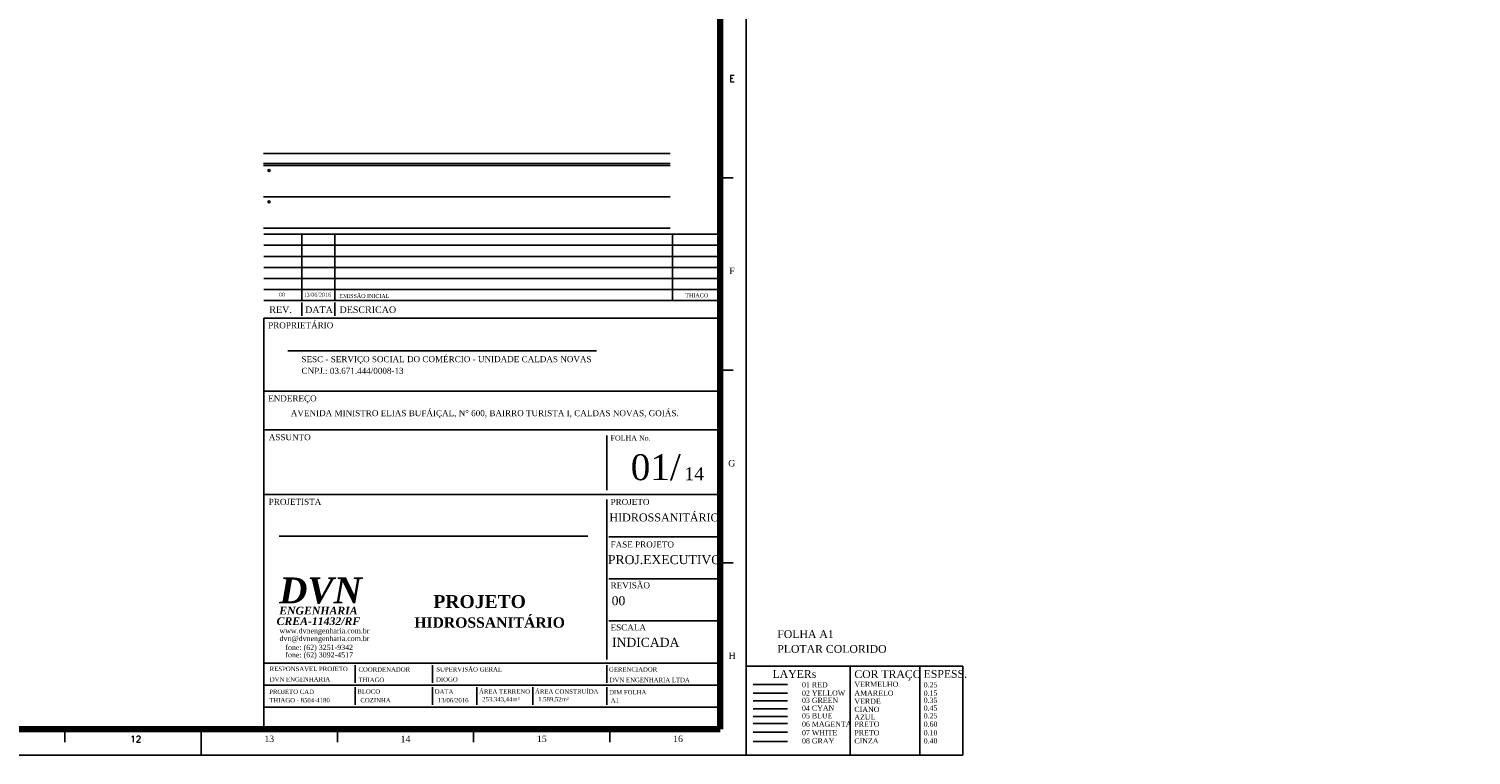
# Model space of a CAD drawing. Header units: millimetres. Extents: x 53 to 98474, y 11 to 70.
# Tile 3 of 4: x 110 to 165, y 11 to 39. Entities that reach past the tile are written whole.
import ezdxf

# ---------------------------------------------------------------- set-up
doc = ezdxf.new("R2010")
doc.units = ezdxf.units.MM
doc.header["$MEASUREMENT"] = 0
for name, color, linetype in [('2', 7, 'Continuous'), ('224', 1, 'Continuous'), ('229', 3, 'Continuous'), ('250', 4, 'Continuous'), ('255', 7, 'Continuous'), ('5', 5, 'Continuous'), ('8', 3, 'Continuous'), ('Margem', 4, 'Continuous'), ('Selo', 2, 'Continuous'), ('TEXTO', 7, 'Continuous'), ('TEXTO CARIMBO', 7, 'Continuous')]:
    doc.layers.add(name, color=color, linetype=linetype)
doc.layers.add('Textos', color=7, linetype='Continuous', lineweight=5)
doc.styles.add('ROMANS', font='ROMANS')
doc.styles.add('TimesNewRoman', font='times.ttf')
doc.styles.add('TimesNewRomanN', font='timesbd.ttf')
doc.styles.add('TimesNewRomanNI', font='timesbi.ttf')

msp = doc.modelspace()

# ---------------------------------------------------------------- linework, layer by layer
at = {"linetype": 'Continuous'}
for p, q in [((118.698, 32.459), (134.38, 32.459)), ((118.697, 31.254), (134.38, 31.254))]:
    msp.add_line(p, q, dxfattribs=at)
at = {"color": 6}
for p, q in [((136.316, 27.779), (118.716, 27.779)), ((118.716, 27.779), (118.716, 11.915)), ((136.316, 24.963), (118.716, 24.963)), ((136.316, 23.462), (118.716, 23.462)), ((131.94, 23.246), (131.94, 21.138)), ((136.316, 20.968), (118.716, 20.968)), ((131.94, 20.784), (131.94, 14.604)), ((136.316, 19.343), (132.015, 19.343)), ((136.316, 17.718), (132.015, 17.718)), ((136.316, 16.093), (132.015, 16.093)), ((136.316, 14.468), (118.716, 14.468)), ((122.235, 14.383), (122.235, 13.702)), ((125.221, 14.383), (125.221, 13.702)), ((131.94, 14.383), (131.94, 13.702)), ((136.316, 13.617), (118.716, 13.617)), ((122.235, 13.542), (122.235, 12.861)), ((125.221, 13.542), (125.221, 12.861)), ((126.929, 13.542), (126.929, 12.861)), ((129.089, 13.542), (129.089, 12.861)), ((131.938, 13.542), (131.938, 12.861)), ((136.316, 12.766), (118.716, 12.766)), ((138.906, 12.14), (137.586, 12.14))]:
    msp.add_line(p, q, dxfattribs=at)
at = {"color": 1}
msp.add_line((138.906, 13.638), (137.586, 13.638), dxfattribs=at)
at = {"color": 2}
msp.add_line((138.906, 13.308), (137.586, 13.308), dxfattribs=at)
at = {"color": 3}
msp.add_line((138.906, 13.016), (137.586, 13.016), dxfattribs=at)
at = {"color": 4}
msp.add_line((138.906, 12.698), (137.586, 12.698), dxfattribs=at)
at = {"color": 5}
msp.add_line((138.906, 12.407), (137.586, 12.407), dxfattribs=at)
msp.add_line((138.906, 11.797), (137.586, 11.797))
at = {"color": 8}
msp.add_line((138.906, 11.442), (137.586, 11.442), dxfattribs=at)
for centre in [(118.911, 33.474), (118.911, 32.269)]:
    msp.add_circle(centre, 0.0396)
at = {"layer": '2'}
msp.add_line((118.698, 33.664), (134.38, 33.664), dxfattribs=at)
at = {"layer": '224'}
for p, q in [((136.316, 28.46), (118.716, 28.46)), ((120.176, 28.377), (120.176, 27.866)), ((121.453, 28.377), (121.453, 27.866))]:
    msp.add_line(p, q, dxfattribs=at)
at = {"layer": '255'}
msp.add_line((118.698, 34.136), (134.38, 34.136), dxfattribs=at)
at = {"layer": '5', "color": 1}
for p, q in [((136.316, 31.013), (118.716, 31.013)), ((120.176, 31.013), (120.176, 28.46)), ((121.453, 31.013), (121.453, 28.46)), ((134.479, 31.013), (134.479, 28.46)), ((136.316, 30.588), (118.716, 30.588)), ((136.316, 30.162), (118.716, 30.162)), ((136.316, 29.736), (118.716, 29.736)), ((136.316, 29.311), (118.716, 29.311)), ((136.316, 28.885), (118.716, 28.885))]:
    msp.add_line(p, q, dxfattribs=at)
at = {"layer": '8'}
msp.add_line((118.698, 33.744), (134.38, 33.744), dxfattribs=at)
at = {"layer": 'Margem', "color": 1}
for p, q in [((137.316, 10.915), (137.316, 70.315)), ((136.816, 33.19), (136.316, 33.19)), ((136.816, 25.765), (136.316, 25.765)), ((136.816, 18.34), (136.316, 18.34)), ((111.035, 11.915), (111.035, 11.415)), ((116.291, 11.915), (116.291, 10.915)), ((121.547, 11.915), (121.547, 11.415)), ((126.803, 11.915), (126.803, 11.415)), ((132.06, 11.915), (132.06, 11.415)), ((53.216, 10.915), (137.316, 10.915))]:
    msp.add_line(p, q, dxfattribs=at)
at = {"layer": 'Margem', "lineweight": 100}
for p, q in [((136.316, 11.915), (136.316, 69.315)), ((55.716, 11.915), (136.316, 11.915))]:
    msp.add_line(p, q, dxfattribs=at)
at = {"layer": 'Selo', "color": 7}
for p, q in [((131.539, 26.513), (119.631, 26.513)), ((131.213, 19.362), (119.305, 19.362))]:
    msp.add_line(p, q, dxfattribs=at)
at = {"layer": 'TEXTO', "color": 7}
for p, q in [((137.316, 14.348), (145.668, 14.348)), ((137.316, 14.348), (137.316, 10.915)), ((141.324, 14.348), (141.324, 10.915)), ((144.02, 14.348), (144.02, 10.915)), ((145.668, 14.348), (145.668, 10.915)), ((137.316, 10.915), (145.668, 10.915))]:
    msp.add_line(p, q, dxfattribs=at)

# ---------------------------------------------------------------- texts
at = {"layer": '224', "color": 7, "attachment_point": 7, "line_spacing_factor": 0.9, "style": 'TimesNewRoman'}
for s, insert, char_height, width in [('REV.', (118.922, 27.973), 0.2554, 861.50156), ('DATA', (120.303, 27.973), 0.2554, 983.80241), ('DESCRICAO', (121.628, 27.973), 0.2554, 2192.42256), ('PROPRIETÁRIO', (118.877, 27.382), 0.23214, 2543.68561), ('SESC - SERVIÇO SOCIAL DO COMÉRCIO - UNIDADE CALDAS NOVAS', (120.16, 26.003), 0.23214, 1795.76436), ('{\\fTimes New Roman|b0|i0|c186|p18;CNPJ.: 03.671.444/0008-1}3', (120.165, 25.624), 0.23214, 1194.34848), ('ENDEREÇO', (118.877, 24.49), 0.2321, 1908.17474), ('AVENIDA MINISTRO ELIAS BUFÁIÇAL, N%%d 600, BAIRRO TURISTA I, CALDAS NOVAS, GOIÁS.', (119.75, 23.919), 0.23214, 2986.00873), ('ASSUNTO', (118.9, 23.065), 0.2321, 1627.36761), ('PROJETISTA', (118.9, 20.57), 0.2321, 2077.31588), ('PROJETO', (132.085, 20.568), 0.2321, 1589.59824), ('FASE PROJETO', (132.085, 18.926), 0.23214, 2563.39137), ('REVISÃO', (132.085, 17.346), 0.2321, 1497.63801), ('ESCALA', (132.085, 15.726), 0.2321, 1330.13902)]:
    msp.add_mtext(s, dxfattribs=dict(at, insert=insert, char_height=char_height, width=width))
at = {"layer": '229', "color": 7, "attachment_point": 7, "line_spacing_factor": 0.9, "style": 'TimesNewRoman'}
for s, insert, char_height, width in [('HIDROSSANITÁRIO', (132.04, 19.93), 0.30796, 3260.32635), ('PROJ.EXECUTIVO', (131.983, 18.278), 0.34796, 4262.03598), ('INDICADA', (132.141, 15.089), 0.348, 2337.32247)]:
    msp.add_mtext(s, dxfattribs=dict(at, insert=insert, char_height=char_height, width=width))
at = {"layer": '250', "color": 7, "insert": (132.127, 16.696), "char_height": 0.3483, "width": 543.78523, "attachment_point": 7, "line_spacing_factor": 0.9, "style": 'TimesNewRoman'}
msp.add_mtext('00', dxfattribs=at)
at = {"layer": '5', "color": 7, "attachment_point": 7, "line_spacing_factor": 0.9, "style": 'TimesNewRoman'}
for s, insert, char_height, width in [('00', (119.296, 28.603), 0.1516, 231.77731), ('13/06/2016', (120.245, 28.603), 0.1516, 2085.99579), ('EMISSÃO INICIAL', (121.616, 28.556), 0.15161, 1738.32983), ('THIAGO', (134.969, 28.579), 0.1516, 671.95089), ('RESPONSAVEL PROJETO', (118.937, 14.154), 0.17023, 2994.57224), ('DVN ENGENHARIA', (118.937, 13.75), 0.1702, 2165.28803), ('THIAGO', (122.36, 13.731), 0.1702, 775.32795), ('COORDENADOR', (122.36, 14.135), 0.17023, 1922.48488), ('SUPERVISÃO GERAL', (125.363, 14.135), 0.17023, 2446.79894), ('DIOGO', (125.352, 13.75), 0.1702, 775.32795), ('GERENCIADOR', (132.021, 14.135), 0.17023, 1789.94016), ('DVN ENGENHARIA LTDA', (132.051, 13.727), 0.1702, 2846.77901), ('PROJETO CAD', (118.917, 13.274), 0.17023, 1710.17874), ('BLOCO', (122.316, 13.284), 0.1702, 841.01382), ('DATA', (125.302, 13.284), 0.17, 641.61027), ('ÁREA TERRENO', (127.01, 13.284), 0.17004, 641.61027), ('ÁREA CONSTRUÍDA', (129.17, 13.284), 0.17004, 641.61027), ('DIM FOLHA', (132.027, 13.256), 0.1702, 1309.0257), ('THIAGO - 8504-4180', (118.917, 12.948), 0.17004, 2138.3099), ('COZINHA', (122.436, 12.948), 0.17, 2137.13694), ('13/06/2016', (125.422, 12.948), 0.17, 1203.45911), ('253.343,44m²', (127.13, 12.948), 0.17004, 1203.45911), ('1.589,52m²', (129.29, 12.948), 0.17, 1203.45911), ('A1', (132.094, 12.94), 0.1702, 294.41349)]:
    msp.add_mtext(s, dxfattribs=dict(at, insert=insert, char_height=char_height, width=width))
at = {"layer": 'Margem', "color": 1, "char_height": 0.25, "attachment_point": 8, "line_spacing_factor": 0.798}
for s, insert, width, style in [('E', (136.775, 36.9), 235.68718, 'ROMANS'), ('F', (136.769, 29.475), 215.04305, 'TimesNewRoman'), ('G', (136.76, 22.05), 273.53476, 'TimesNewRoman'), ('H', (136.772, 14.625), 254.61097, 'TimesNewRoman'), ('12', (113.77, 11.416), 392.23853, 'ROMANS'), ('13', (118.919, 11.416), 392.23853, 'TimesNewRoman'), ('14', (124.175, 11.416), 392.23853, 'TimesNewRoman'), ('15', (129.432, 11.416), 392.23853, 'TimesNewRoman'), ('16', (134.688, 11.416), 392.23853, 'TimesNewRoman')]:
    msp.add_mtext(s, dxfattribs=dict(at, insert=insert, width=width, style=style))
at = {"layer": 'Selo', "color": 7, "insert": (132.085, 23.048), "char_height": 0.2, "width": 1417.72019, "attachment_point": 7, "line_spacing_factor": 0.798, "style": 'TimesNewRoman'}
msp.add_mtext('FOLHA No.', dxfattribs=at)
at = {"layer": 'Selo', "color": 5, "attachment_point": 8, "line_spacing_factor": 0.798, "style": 'TimesNewRoman'}
for s, insert, char_height, width in [('01/', (133.828, 21.511), 1, 2197.58359), ('14', (135.31, 21.524), 0.5, 1649.36013)]:
    msp.add_mtext(s, dxfattribs=dict(at, insert=insert, char_height=char_height, width=width))
at = {"layer": 'TEXTO CARIMBO', "color": 5, "attachment_point": 7, "line_spacing_factor": 0.9, "style": 'TimesNewRomanN'}
for s, insert, char_height, width in [('PROJETO', (125.251, 16.585), 0.5, 7750.39128), ('HIDROSSANITÁRIO', (124.514, 15.827), 0.4, 3464.46085)]:
    msp.add_mtext(s, dxfattribs=dict(at, insert=insert, char_height=char_height, width=width))
at = {"layer": 'TEXTO CARIMBO', "color": 7, "attachment_point": 7, "line_spacing_factor": 0.9, "style": 'TimesNewRoman'}
for s, insert, char_height, width in [('www.dvnengenharia.com.br', (119.314, 15.55), 0.2, 3191.23888), ('FOLHA A1', (138.515, 15.433), 0.3, 128.1604), ('dvn@dvnengenharia.com.br', (119.314, 15.251), 0.2, 3195.34425), ('fone: (62) 3251-9342', (119.539, 14.908), 0.2, 2407.11372), ('PLOTAR COLORIDO', (138.515, 14.859), 0.3, 248.12373), ('fone: (62) 3092-4517', (119.539, 14.621), 0.2, 2407.11372), ('LAYERs', (138.333, 13.893), 0.3, 99.27551), ('COR TRAÇO', (141.488, 13.794), 0.3, 151.97091), ('ESPESS.', (144.16, 13.893), 0.3, 98.49484), ('01 RED', (139.467, 13.526), 0.2, 58.52925), ('02 YELLOW', (139.467, 13.206), 0.2, 98.19226), ('VERMELHO', (141.488, 13.547), 0.2, 99.85951), ('AMARELO', (141.488, 13.206), 0.2, 88.89076), ('0.25', (144.16, 13.526), 0.2, 31.59), ('0.15', (144.16, 13.206), 0.2, 31.59), ('03 GREEN ', (139.467, 12.928), 0.2, 86.96026), ('04 CYAN   ', (139.467, 12.629), 0.2, 86.96026), ('VERDE', (141.488, 12.892), 0.2, 59.93325), ('CIANO', (141.488, 12.578), 0.2, 56.94975), ('0.35', (144.16, 12.928), 0.2, 31.59), ('0.45', (144.16, 12.629), 0.2, 31.59), ('05 BLUE  ', (139.467, 12.33), 0.2, 78.4485), ('06 MAGENTA', (139.467, 12.01), 0.2, 112.40776), ('AZUL', (141.488, 12.277), 0.2, 47.9115), ('PRETO', (141.488, 12.01), 0.2, 56.94975), ('0.25', (144.16, 12.33), 0.2, 31.59), ('0.60', (144.16, 12.01), 0.2, 31.59), ('07 WHITE  ', (139.467, 11.677), 0.2, 89.15401), ('PRETO', (141.488, 11.677), 0.2, 56.94975), ('0.10', (144.16, 11.677), 0.2, 31.59), ('08 GRAY', (139.467, 11.362), 0.2, 73.5345), ('CINZA', (141.488, 11.362), 0.2, 54.9315), ('0.40', (144.16, 11.362), 0.2, 31.59)]:
    msp.add_mtext(s, dxfattribs=dict(at, insert=insert, char_height=char_height, width=width))
at = {"layer": 'Textos', "color": 3, "attachment_point": 8, "line_spacing_factor": 0.9, "style": 'TimesNewRomanNI'}
for s, insert, char_height, width in [('DVN', (120.897, 16.749), 1, 3466.85891), ('ENGENHARIA', (120.814, 16.338), 0.3, 2834.8148)]:
    msp.add_mtext(s, dxfattribs=dict(at, insert=insert, char_height=char_height, width=width))
at = {"layer": 'Textos', "insert": (120.814, 15.931), "char_height": 0.3, "width": 3029.6047, "attachment_point": 8, "line_spacing_factor": 0.9, "style": 'TimesNewRomanNI'}
msp.add_mtext('CREA-11432/RF', dxfattribs=at)

doc.saveas('drawing.dxf')
